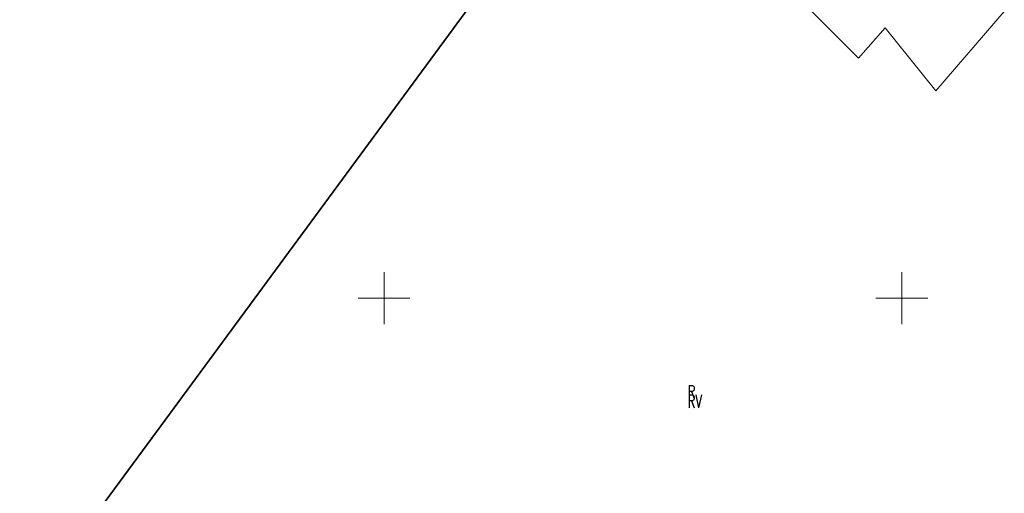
# Model space of a CAD drawing. Header units: metres. Extents: x 6496648 to 6497944, y 5962794 to 5963351.
# Tile 30 of 91: x 6497065 to 6497160, y 5962981 to 5963027. Entities that reach past the tile are written whole.
import ezdxf

# ---------------------------------------------------------------- set-up
doc = ezdxf.new("R2010")
doc.units = ezdxf.units.M
doc.header["$MEASUREMENT"] = 0
doc.layers.get('0').update_dxf_attribs({"color": 8, "linetype": 'CONTINUOUS', "lineweight": 13})
for name, color, linetype, lineweight in [('209_OPIS_KONTURU_KLASYFIKACYJNEGO', 8, 'CONTINUOUS', 13), ('210_OZNACZENIE_UzYTKU', 8, 'CONTINUOUS', 13), ('217_GRANICA_KONTURU_KLASYFIKCYJNEGO', 8, 'CONTINUOUS', 13), ('218_GRANICA_UzYTKU', 8, 'CONTINUOUS', 13), ('219_LINIA_GRANICY', 3, 'CONTINUOUS', 35), ('siatka', 8, 'CONTINUOUS', 13)]:
    doc.layers.add(name, color=color, linetype=linetype, lineweight=lineweight)
doc.styles.get("Standard").update_dxf_attribs({"font": 'simplex.shx'})

# ---------------------------------------------------------------- blocks, each defined once
blk = doc.blocks.new('GRO')
at = {"color": 0, "linetype": 'Continuous', "lineweight": 13}
blk.add_circle((0, 0), 0.1, dxfattribs=at)

msp = doc.modelspace()

# ---------------------------------------------------------------- linework, layer by layer
at = {"layer": '217_GRANICA_KONTURU_KLASYFIKCYJNEGO', "flags": 128}
for points in [[(6497118.16, 5963041.63), (6497077.57, 5962986.48)], [(6497145.82, 5963023.16), (6497136.74, 5963032.26)], [(6497159.9, 5963027.68), (6497153.29, 5963020.01)], [(6497148.39, 5963026.09), (6497145.82, 5963023.16)], [(6497153.29, 5963020.01), (6497148.39, 5963026.09)], [(6497077.57, 5962986.48), (6497017.55, 5962905.08)]]:
    msp.add_lwpolyline(points, dxfattribs=at)
at = {"layer": '218_GRANICA_UzYTKU', "flags": 128}
for points in [[(6497118.16, 5963041.63), (6497077.57, 5962986.48)], [(6497145.82, 5963023.16), (6497136.74, 5963032.26)], [(6497159.9, 5963027.68), (6497153.29, 5963020.01)], [(6497148.39, 5963026.09), (6497145.82, 5963023.16)], [(6497153.29, 5963020.01), (6497148.39, 5963026.09)], [(6497077.57, 5962986.48), (6497017.55, 5962905.08)]]:
    msp.add_lwpolyline(points, dxfattribs=at)
at = {"layer": '219_LINIA_GRANICY', "flags": 128}
for points in [[(6497118.16, 5963041.63), (6497077.57, 5962986.48)], [(6497077.57, 5962986.48), (6497017.55, 5962905.08)]]:
    msp.add_lwpolyline(points, dxfattribs=at)
at = {"layer": 'siatka', "flags": 128}
for points in [[(6497100, 5962997.5), (6497100, 5963002.5)], [(6497150, 5962997.5), (6497150, 5963002.5)], [(6497097.5, 5963000), (6497102.5, 5963000)], [(6497147.5, 5963000), (6497152.5, 5963000)]]:
    msp.add_lwpolyline(points, dxfattribs=at)

# ---------------------------------------------------------------- block references
at = {"xscale": 0.5, "yscale": 0.5, "zscale": 0.5}
msp.add_blockref('GRO', (6497077.57, 5962986.48), dxfattribs=at)

# ---------------------------------------------------------------- texts
at = {"layer": '209_OPIS_KONTURU_KLASYFIKACYJNEGO', "width": 0.66}
msp.add_text('RV', height=1.25, dxfattribs=at).set_placement((6497129.32, 5962989.43))
at = {"layer": '210_OZNACZENIE_UzYTKU', "width": 0.66}
msp.add_text('R', height=1.25, dxfattribs=at).set_placement((6497129.32, 5962990.33))

doc.saveas('drawing.dxf')
